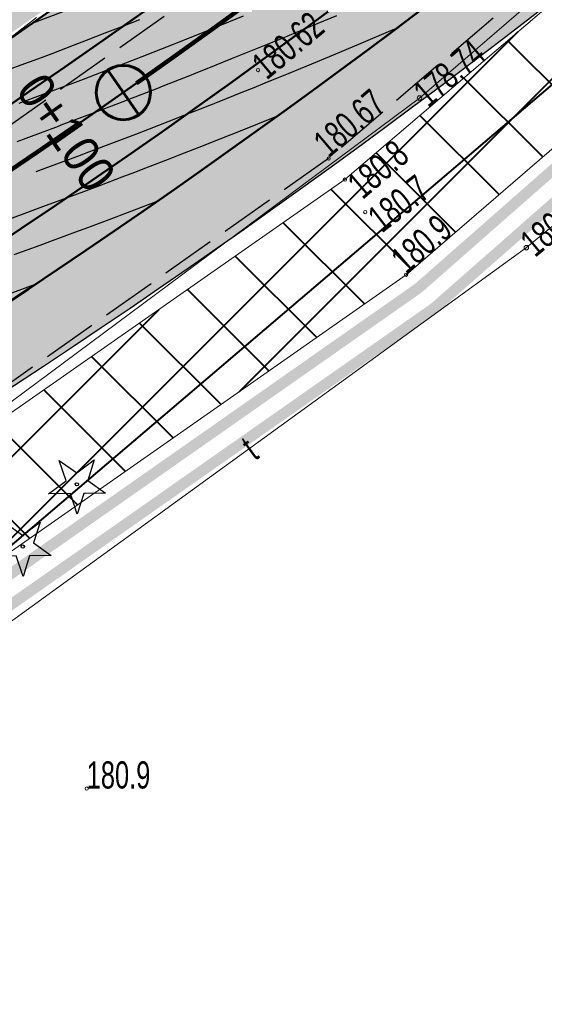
# Model space of a CAD drawing. Header units: metres. Extents: x 7429064 to 7431133, y 5709479 to 5714472.
# Tile 24 of 176: x 7429319 to 7429333, y 5709677 to 5709704. Entities that reach past the tile are written whole.
import ezdxf
from ezdxf.enums import TextEntityAlignment as Align

# ---------------------------------------------------------------- set-up
doc = ezdxf.new("R2010")
doc.units = ezdxf.units.M
for name, pattern in [('1', [0]), ('2_BUBZ02', [1.75, 1.25, -0.5]), ('2_KTJZ01', [2, 1.5, -0.5]), ('3_BUBZ02', [1.75, 1.25, -0.5]), ('3_KTJZ01', [2, 1.5, -0.5]), ('3_PTRW02', [0]), ('4_SUPT_01', [0]), ('4_SUPW_01', [0]), ('7_1', [0]), ('7_SUPT_01', [0]), ('7_SUPW_01', [0]), ('CENTER2', [1.125, 0.75, -0.125, 0.125, -0.125]), ('DASHED', [19.05, 12.7, -6.35]), ('HIDDEN', [0.375, 0.25, -0.125])]:
    doc.linetypes.add(name, pattern=pattern)
for name, color, linetype in [('_1_Mapa', 7, 'Continuous'), ('_1_X-REFY', 7, 'Continuous'), ('C-DROGI-SYTUACJA-ETYKIETY', 7, 'Continuous'), ('C-TEREN', 7, 'Continuous'), ('zzz.gaHSDomyslna', 7, 'Continuous')]:
    doc.layers.add(name, color=color, linetype=linetype)
doc.layers.add('_Brudnopis', color=22, linetype='Continuous', lineweight=50, plot=False)
for name, color, linetype, lineweight, true_color in [('_D_7_CZASOWE ZAJĘCIE_PRZEBUDOWA SIECI', 7, 'HIDDEN', 50, 0xd16900), ('DZIALKA_L_0', 7, '1', 40, 0x008000), ('HECZ DROGI ROWEROWE', 7, 'Continuous', 13, 0xff8a8a)]:
    doc.layers.add(name, color=color, linetype=linetype, lineweight=lineweight, true_color=true_color)
for name, color, linetype, lineweight in [('_D_7_TEREN NIEZBEDNY DLA OB_BUD', 252, 'HIDDEN', 50), ('_D_8_Wymiary', 7, 'Continuous', 20), ('_skarpy', 84, 'Continuous', 40), ('BUBZ_L_1', 252, '2_BUBZ02', 18), ('D_1_LINIA_KRAWĘŻNIK_BET_20_30 WYN 12 CM - III', 7, 'Continuous', 50), ('gaPoziome', 7, 'Continuous', 30), ('KRAWĘŻNIK BETONOWY 12_25 WYN 0 CM', 250, 'DASHED', 50), ('KTJZ_L_0', 252, '2_KTJZ01', 30), ('OBOP_T_0', 82, 'Continuous', 30), ('PTRW_L_1', 252, 'Continuous', 18), ('RTPW_T_0', 252, 'Continuous', 15), ('RTPW_T_1', 252, 'Continuous', 15), ('skarpa', 82, 'ŚLADY', 20), ('SUPT_E_T_0', 252, 'Continuous', 15), ('SUPT_L_0', 252, '4_SUPT_01', 18), ('SUPW_L_0', 252, '4_SUPW_01', 18), ('SUTT_T_0', 252, 'Continuous', 18), ('SUTW_T_0', 252, 'Continuous', 18)]:
    doc.layers.add(name, color=color, linetype=linetype, lineweight=lineweight)
doc.layers.add('D_1_LINIA_OBRZEŻE_BET_6x30cm - III', color=24, linetype='Continuous', lineweight=30, transparency=0.3)
for name, color, linetype, lineweight, true_color, transparency in [('D_2_HECZ_CHODNIK_KOSTKA', 7, 'Continuous', 0, 0xf7f588, 0.35), ('D_2_HECZ_JEZDNIA KR3- NOWA KONSTRUKCJA', 7, 'Continuous', 13, 0x99e6ff, 0.3), ('D_2_HECZ_JEZDNIA KR3- NOWA KONSTRUKCJA G4', 7, 'Continuous', 13, 0xbdbdbd, 0.3)]:
    doc.layers.add(name, color=color, linetype=linetype, lineweight=lineweight, true_color=true_color, transparency=transparency)
doc.styles.add('wym500', font='arial.ttf', dxfattribs={"width": 0.9, "height": 0.9})
doc.linetypes.add('ŚLADY', pattern='A,3.81,[130,ltypeshp.shx,S=6.35,R=0,X=0,Y=0],3.81', length=7.62)

# ---------------------------------------------------------------- blocks, each defined once
blk = doc.blocks.new('3_OBOP01_01')
at = {"linetype": 'Continuous'}
for p, q in [((-0.3012, 0.09375), (-0.4937, 0.6621)), ((-0.4937, 0.6621), (-0.0039, 0.31545)), ((-0.0039, 0.31545), (0.4771, 0.67415)), ((0.4771, 0.67415), (0.2988, 0.1012)), ((-0.78225, -0.26495), (-0.3012, 0.09375)), ((0.2988, 0.1012), (0.7886, -0.24545)), ((-0.18225, -0.2575), (-0.78225, -0.26495)), ((0.01025, -0.82585), (-0.18225, -0.2575)), ((0.1886, -0.2529), (0.01025, -0.82585)), ((0.7886, -0.24545), (0.1886, -0.2529))]:
    blk.add_line(p, q, dxfattribs=at)
blk.add_circle((0, 0), 0.045, dxfattribs=at)
blk = doc.blocks.new('3_RTPW02')
at = {"linetype": 'Continuous'}
blk.add_circle((0, 0), 0.045, dxfattribs=at)
blk = doc.blocks.new('3_RTPW01')
at = {"linetype": 'Continuous'}
blk.add_circle((0, 0), 0.045, dxfattribs=at)
blk = doc.blocks.new('7_SUPS01_07')
at = {"linetype": 'Continuous'}
blk.add_circle((0, 0), 0.0625, dxfattribs=at)
blk = doc.blocks.new('7_SUPS01_08')
at = {"linetype": 'Continuous'}
blk.add_circle((0, 0), 0.0625, dxfattribs=at)
blk = doc.blocks.new('X-ref_MDCP_Szara')
at = {"layer": 'BUBZ_L_1', "linetype": '3_BUBZ02'}
blk.add_line((7429321.95, 5709706.46), (7429310.74, 5709697.83), dxfattribs=at)
at = {"layer": 'DZIALKA_L_0', "linetype": '1'}
blk.add_line((7429408.88, 5709766.76), (7429315.02, 5709686.81), dxfattribs=at)
at = {"layer": 'KTJZ_L_0', "linetype": '3_KTJZ01'}
for p, q in [((7429350.04, 5709719.88), (7429327.24, 5709700.43)), ((7429311.67, 5709696.57), (7429323.43, 5709704.88)), ((7429327.24, 5709700.43), (7429314.78, 5709691.65))]:
    blk.add_line(p, q, dxfattribs=at)
at = {"layer": 'PTRW_L_1', "linetype": '3_PTRW02'}
for p, q in [((7429327.69, 5709699.85), (7429350.31, 5709719.17)), ((7429352, 5709716.72), (7429329.38, 5709697.22)), ((7429315.13, 5709691.08), (7429327.69, 5709699.85)), ((7429329.38, 5709697.22), (7429316.91, 5709688.49))]:
    blk.add_line(p, q, dxfattribs=at)
at = {"layer": 'SUPT_L_0', "linetype": '7_SUPT_01'}
for p, q in [((7429332.7, 5709697.97), (7429372.6, 5709731.07)), ((7429315, 5709685.14), (7429332.7, 5709697.97))]:
    blk.add_line(p, q, dxfattribs=at)
at = {"layer": 'SUPW_L_0', "linetype": '7_SUPW_01'}
for p, q in [((7429329.75, 5709702.1), (7429369.46, 5709736.3)), ((7429318.01, 5709693.37), (7429329.75, 5709702.1))]:
    blk.add_line(p, q, dxfattribs=at)
at = {"layer": 'SUPW_L_0', "linetype": '7_1'}
for p, q in [((7429329.75, 5709702.1), (7429369.46, 5709736.3)), ((7429318.01, 5709693.37), (7429329.75, 5709702.1))]:
    blk.add_line(p, q, dxfattribs=at)
at = {"layer": 'OBOP_T_0'}
for p in [(7429320.29, 5709691.437), (7429318.794, 5709689.719)]:
    blk.add_blockref('3_OBOP01_01', p, dxfattribs=at)
at = {"layer": 'RTPW_T_0'}
for p in [(7429327.69, 5709699.85), (7429328.25, 5709698.95), (7429329.38, 5709697.22), (7429320.56, 5709683.04)]:
    blk.add_blockref('3_RTPW01', p, dxfattribs=at)
at = {"layer": 'RTPW_T_1'}
for p in [(7429325.29, 5709702.87), (7429327.24, 5709700.43)]:
    blk.add_blockref('3_RTPW02', p, dxfattribs=at)
at = {"layer": 'SUTT_T_0'}
blk.add_blockref('7_SUPS01_07', (7429332.7, 5709697.97), dxfattribs=at)
at = {"layer": 'SUTW_T_0'}
blk.add_blockref('7_SUPS01_08', (7429329.75, 5709702.1), dxfattribs=at)
at = {"layer": 'RTPW_T_0', "width": 0.7}
for s, rotation, p in [('180.8', 40.501, (7429327.69, 5709699.85)), ('180.7', 37.6079, (7429328.25, 5709698.95))]:
    blk.add_text(s, height=0.75, rotation=rotation, dxfattribs=at).set_placement(p, align=Align.TOP_LEFT)
blk.add_text('180.9', height=0.75, rotation=40.7636, dxfattribs=at).set_placement((7429329.38, 5709697.22))
blk.add_text('180.9', height=0.75, dxfattribs=at).set_placement((7429320.56, 5709683.04))
at = {"layer": 'RTPW_T_1', "width": 0.7}
blk.add_text('180.62', height=0.75, rotation=39.7859, dxfattribs=at).set_placement((7429325.29, 5709702.87), align=Align.MIDDLE_LEFT)
blk.add_text('180.67', height=0.75, rotation=40.4665, dxfattribs=at).set_placement((7429327.24, 5709700.43))
at = {"layer": 'SUPT_E_T_0', "width": 0.7}
blk.add_text('t', height=0.75, rotation=35.9368, dxfattribs=at).set_placement((7429325.058, 5709692.43), align=Align.MIDDLE)
at = {"layer": 'SUTT_T_0', "width": 0.7}
blk.add_text('180.0', height=0.75, rotation=39.8513, dxfattribs=at).set_placement((7429332.7, 5709697.97), align=Align.MIDDLE_LEFT)
at = {"layer": 'SUTW_T_0', "width": 0.7}
blk.add_text('178.74', height=0.75, rotation=39.9976, dxfattribs=at).set_placement((7429329.75, 5709702.1), align=Align.MIDDLE_LEFT)
blk = doc.blocks.new('*U273')
at = {"layer": 'zzz.gaHSDomyslna', "color": 140}
for points in [[(36.431, 20.771, 0.12, 0.12, 0.004545), (39.68, 23.104, 0.12, 0.12, 0)], [(31.479, 17.383, 0.12, 0.12, 0.004545), (34.791, 19.627, 0.12, 0.12, 0)]]:
    blk.add_lwpolyline(points, format="xyseb", dxfattribs=at)
blk = doc.blocks.new('*U212')
at = {"layer": 'zzz.gaHSDomyslna', "color": 140}
blk.add_lwpolyline([(0, 0, 0.24, 0.24, 0.067069), (48.758, 31.23, 0.24, 0.24, 0), (144.584, 112.538, 0.24, 0.24, 0)], format="xyseb", dxfattribs=at)
blk = doc.blocks.new('X-ref_SOR')
at = {"layer": 'gaPoziome'}
for name, p in [('*U212', (7429286.754, 5709685.827)), ('*U273', (7429285.501, 5709681.735))]:
    blk.add_blockref(name, p, dxfattribs=at)
blk = doc.blocks.new('x-ref_warstwice')
at = {"layer": 'C-TEREN', "color": 46, "linetype": 'Continuous', "lineweight": 30}
for p, q in [((7429329.014, 5709703.978, 180.7), (7429328.062, 5709703.575, 180.7)), ((7429329.022, 5709703.981, 180.7), (7429329.014, 5709703.978, 180.7)), ((7429329.116, 5709704.022, 180.7), (7429329.022, 5709703.981, 180.7)), ((7429328.062, 5709703.575, 180.7), (7429327.253, 5709703.236, 180.7)), ((7429326.92, 5709703.099, 180.7), (7429326.138, 5709702.777, 180.7)), ((7429327.1, 5709703.173, 180.7), (7429326.92, 5709703.099, 180.7)), ((7429327.253, 5709703.236, 180.7), (7429327.1, 5709703.173, 180.7)), ((7429326.138, 5709702.777, 180.7), (7429325.474, 5709702.506, 180.7)), ((7429325.175, 5709702.385, 180.7), (7429324.82, 5709702.244, 180.7)), ((7429325.474, 5709702.506, 180.7), (7429325.175, 5709702.385, 180.7)), ((7429324.82, 5709702.244, 180.7), (7429324.211, 5709701.999, 180.7)), ((7429323.693, 5709701.793, 180.7), (7429323.246, 5709701.617, 180.7)), ((7429324.211, 5709701.999, 180.7), (7429323.693, 5709701.793, 180.7)), ((7429323.246, 5709701.617, 180.7), (7429322.802, 5709701.443, 180.7)), ((7429322.28, 5709701.241, 180.7), (7429321.91, 5709701.097, 180.7)), ((7429322.802, 5709701.443, 180.7), (7429322.28, 5709701.241, 180.7)), ((7429321.91, 5709701.097, 180.7), (7429321.314, 5709700.869, 180.7)), ((7429321.314, 5709700.869, 180.7), (7429320.608, 5709700.603, 180.7)), ((7429320.347, 5709700.503, 180.7), (7429319.553, 5709700.207, 180.7)), ((7429320.608, 5709700.603, 180.7), (7429320.347, 5709700.503, 180.7)), ((7429319.379, 5709700.142, 180.7), (7429319.156, 5709700.06, 180.7)), ((7429319.553, 5709700.207, 180.7), (7429319.379, 5709700.142, 180.7))]:
    blk.add_line(p, q, dxfattribs=at)
at = {"layer": 'C-TEREN', "color": 42, "linetype": 'HIDDEN', "lineweight": 25, "ltscale": 10}
for points, elevation in [([(7429319.082, 5709704.174), (7429319.914, 5709704.489)], 180.62), ([(7429315.804, 5709701.939), (7429316.732, 5709702.273), (7429316.817, 5709702.304), (7429317.69, 5709702.621), (7429318.427, 5709702.893), (7429318.646, 5709702.975), (7429319.309, 5709703.223), (7429319.602, 5709703.333), (7429320.192, 5709703.557), (7429320.558, 5709703.697), (7429321.073, 5709703.895), (7429321.512, 5709704.065), (7429322.029, 5709704.269)], 180.64), ([(7429318.696, 5709701.958), (7429319.213, 5709702.151), (7429319.583, 5709702.289), (7429320.173, 5709702.512), (7429320.469, 5709702.624), (7429321.132, 5709702.878), (7429321.355, 5709702.964), (7429322.09, 5709703.249), (7429322.956, 5709703.59), (7429323.048, 5709703.625), (7429323.998, 5709704.004), (7429324.004, 5709704.007), (7429324.01, 5709704.009), (7429324.076, 5709704.036), (7429324.892, 5709704.365)], 180.66), ([(7429318.638, 5709700.904), (7429318.816, 5709700.968), (7429318.966, 5709701.023), (7429319.78, 5709701.327), (7429319.857, 5709701.356), (7429320.743, 5709701.691), (7429320.747, 5709701.692), (7429320.794, 5709701.71), (7429321.636, 5709702.032), (7429321.706, 5709702.059), (7429322.523, 5709702.376), (7429322.668, 5709702.433), (7429323.41, 5709702.725), (7429323.629, 5709702.812), (7429323.887, 5709702.916), (7429324.59, 5709703.196), (7429325.183, 5709703.435), (7429325.549, 5709703.585), (7429325.98, 5709703.763), (7429326.508, 5709703.979), (7429326.953, 5709704.163), (7429327.466, 5709704.378)], 180.68), ([(7429325.833, 5709701.604), (7429325.766, 5709701.576), (7429325.76, 5709701.574), (7429325.754, 5709701.572), (7429324.793, 5709701.185), (7429323.976, 5709700.861), (7429323.824, 5709700.801), (7429323.081, 5709700.51), (7429322.855, 5709700.422), (7429322.184, 5709700.163), (7429321.884, 5709700.048), (7429321.529, 5709699.914), (7429320.913, 5709699.679), (7429320.47, 5709699.514), (7429319.942, 5709699.315), (7429319.411, 5709699.12), (7429318.969, 5709698.956), (7429318.35, 5709698.732)], 180.72), ([(7429322.506, 5709699.247), (7429322.459, 5709699.228), (7429322.455, 5709699.227), (7429322.45, 5709699.225), (7429321.48, 5709698.855), (7429321.388, 5709698.821), (7429320.505, 5709698.489), (7429320.325, 5709698.423), (7429319.529, 5709698.127), (7429319.261, 5709698.031), (7429318.552, 5709697.771)], 180.74), ([(7429319.137, 5709696.951), (7429319.107, 5709696.94), (7429319.105, 5709696.939), (7429318.126, 5709696.586)], 180.76)]:
    blk.add_lwpolyline(points, dxfattribs=dict(at, elevation=elevation))
blk = doc.blocks.new('kilometraz')
at = {"linetype": 'ByBlock', "lineweight": -2}
blk.add_hatch(color=0, dxfattribs=at).paths.add_polyline_path([(0, -0.5, 0.414214), (0.5, 0, 0.414214), (0, 0.5)])
at = {"color": 0, "linetype": 'ByBlock', "lineweight": -2}
blk.add_line((0, 0.5), (0, -0.5), dxfattribs=at)
blk.add_circle((0, 0), 0.5, dxfattribs=at)
blk = doc.blocks.new('OŚ_Dąbrowskiego_1')
at = {"layer": '_D_8_Wymiary', "color": 1, "linetype": 'CENTER2', "lineweight": 35, "flags": 128}
blk.add_lwpolyline([(7429230.998, 5709660.664), (7429273.145, 5709676.622, 0.085629), (7429337.582, 5709714.618), (7429502.301, 5709854.381), (7429714.669, 5710036.139), (7429868.111, 5710165.952)], format="xyb", dxfattribs=at)
at = {"layer": 'C-DROGI-SYTUACJA-ETYKIETY', "color": 7, "linetype": 'Continuous', "lineweight": 60, "xscale": 1.5, "yscale": 1.5, "zscale": 1.5, "rotation": 35.04393820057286}
blk.add_blockref('kilometraz', (7429321.571, 5709702.252), dxfattribs=at)
at = {"layer": 'C-DROGI-SYTUACJA-ETYKIETY', "color": 7, "linetype": 'Continuous', "lineweight": -3, "insert": (7429319.575, 5709700.853), "char_height": 1, "attachment_point": 8, "rotation": 305.0439, "style": 'wym500'}
blk.add_mtext('0+100', dxfattribs=at)

msp = doc.modelspace()

# ---------------------------------------------------------------- hatches: boundary and pattern name
at = {"layer": '_skarpy'}
h = msp.add_hatch(dxfattribs=at)
h.set_pattern_fill('ANSI37', color=256, scale=0.5)
h.set_pattern_definition([(45, (22026.314, 8309.6793), (-1.12253201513, 1.12253201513), []), (135, (22026.314, 8309.6793), (-1.12253201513, -1.12253201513), [])])
h.paths.add_polyline_path([(7429315.13, 5709691.08), (7429301.44, 5709683.62), (7429296.15, 5709681.14), (7429297.12, 5709678.84), (7429302.68, 5709680.36), (7429311.614, 5709685.659), (7429316.91, 5709688.49), (7429329.38, 5709697.22), (7429352, 5709716.72), (7429362.81, 5709726.6), (7429361.13, 5709728.54), (7429350.31, 5709719.17), (7429327.69, 5709699.85)])
at = {"layer": 'D_2_HECZ_CHODNIK_KOSTKA', "transparency": 33554585}
h = msp.add_hatch(color=256, dxfattribs=at)
h.dxf.hatch_style = 1
edge = h.paths.add_edge_path()
edge.add_line((7429397.755, 5709761.543), (7429398.682, 5709762.329))
edge.add_arc((7429400.893, 5709757.845), 5, 116.2446, 130.3144)
edge.add_line((7429397.658, 5709761.657), (7429354.505, 5709725.042))
edge.add_line((7429354.505, 5709725.042), (7429339.523, 5709712.33))
edge.add_arc((7429194.822, 5709882.942), 223.711, 294.66533, 310.3021, ccw=False)
edge.add_arc((7429290.685, 5709674.19), 6, 114.6653, 169.481)
edge.add_line((7429284.786, 5709675.285), (7429285.343, 5709675.497))
edge.add_arc((7429290.685, 5709674.19), 5.5, 114.6653, 166.2461, ccw=False)
edge.add_line((7429288.39, 5709679.188), (7429288.635, 5709678.64))
edge.add_arc((7429290.685, 5709674.19), 4.9, 114.7369, 161.2456)
edge.add_line((7429286.045, 5709675.765), (7429287.318, 5709676.25))
edge.add_line((7429287.318, 5709676.25), (7429289.254, 5709677.949))
edge.add_arc((7429195.246, 5709882.369), 225, 294.69669, 310.31443)
edge.add_line((7429340.817, 5709710.805), (7429355.799, 5709723.517))
edge.add_line((7429355.799, 5709723.517), (7429398.725, 5709759.94))
edge.add_line((7429398.725, 5709759.94), (7429403.432, 5709761.977))
edge.add_arc((7429400.893, 5709757.845), 4.85, 58.4217, 130.3144)
at = {"layer": 'D_2_HECZ_JEZDNIA KR3- NOWA KONSTRUKCJA'}
h = msp.add_hatch(color=256, dxfattribs=at)
h.dxf.hatch_style = 1
edge = h.paths.add_edge_path()
edge.add_arc((7429610.557, 5709990.469), 30, 310.559, 314.2935)
edge.add_arc((7429610.557, 5709990.469), 30, 314.2935, 325.3941)
edge.add_line((7429635.249, 5709973.431), (7429635.899, 5709972.672))
edge.add_line((7429635.899, 5709972.672), (7429667.702, 5709999.89))
edge.add_line((7429667.702, 5709999.89), (7429675.246, 5710006.347))
edge.add_line((7429675.246, 5710006.347), (7429712.724, 5710038.423))
edge.add_line((7429712.724, 5710038.423), (7429823.828, 5710132.378))
edge.add_line((7429823.828, 5710132.378), (7429834.316, 5710141.377))
edge.add_line((7429834.316, 5710141.377), (7429846.156, 5710151.524))
edge.add_line((7429846.156, 5710151.524), (7429850.099, 5710146.734))
edge.add_line((7429850.099, 5710146.734), (7429838.187, 5710136.85))
edge.add_line((7429838.187, 5710136.85), (7429827.698, 5710127.833))
edge.add_line((7429827.698, 5710127.833), (7429716.613, 5710033.854))
edge.add_line((7429716.613, 5710033.854), (7429633.474, 5709962.699))
edge.add_arc((7429636.726, 5709958.9), 5, 130.559, 193.2571)
edge.add_line((7429631.859, 5709957.753), (7429636.051, 5709939.958))
edge.add_line((7429636.051, 5709939.958), (7429630.653, 5709938.888))
edge.add_line((7429630.653, 5709938.888), (7429629.491, 5709943.821))
edge.add_arc((7429623.651, 5709942.445), 6, 13.2571, 130.559)
edge.add_line((7429619.749, 5709947.003), (7429619.729, 5709946.986))
edge.add_line((7429619.729, 5709946.986), (7429617.779, 5709949.265))
edge.add_line((7429617.779, 5709949.265), (7429606.383, 5709939.512))
edge.add_line((7429606.383, 5709939.512), (7429594.274, 5709929.149))
edge.add_line((7429594.274, 5709929.149), (7429594.825, 5709928.314))
edge.add_line((7429594.825, 5709928.314), (7429589.708, 5709924.935))
edge.add_arc((7429606.237, 5709899.9), 30, 123.434, 130.559)
edge.add_line((7429586.73, 5709922.692), (7429529.23, 5709873.48))
edge.add_line((7429529.23, 5709873.48), (7429502.179, 5709850.343))
edge.add_line((7429502.179, 5709850.343), (7429339.523, 5709712.33))
edge.add_arc((7429194.822, 5709882.942), 223.711, 294.66533, 310.3021, ccw=False)
edge.add_arc((7429190.304, 5709894.737), 236.317, 290.79615, 294.46753, ccw=False)
edge.add_line((7429274.207, 5709673.816), (7429245.41, 5709663.13))
edge.add_line((7429245.41, 5709663.13), (7429242.106, 5709661.907))
edge.add_line((7429242.106, 5709661.907), (7429240.354, 5709666.717))
edge.add_line((7429240.354, 5709666.717), (7429244.254, 5709668.201))
edge.add_line((7429244.254, 5709668.201), (7429272.082, 5709679.428))
edge.add_arc((7429195.246, 5709882.369), 217, 290.73736, 310.31443)
edge.add_line((7429335.641, 5709716.905), (7429500.355, 5709856.664))
edge.add_line((7429500.355, 5709856.664), (7429629.269, 5709966.997))
edge.add_line((7429629.269, 5709966.997), (7429630.064, 5709967.677))
at = {"layer": 'D_2_HECZ_JEZDNIA KR3- NOWA KONSTRUKCJA G4'}
h = msp.add_hatch(color=256, dxfattribs=at)
h.dxf.hatch_style = 1
edge = h.paths.add_edge_path()
edge.add_line((7429364.863, 5709745.792), (7429431.778, 5709802.569))
edge.add_line((7429431.778, 5709802.569), (7429431.696, 5709803.653))
edge.add_line((7429431.696, 5709803.653), (7429333.053, 5709719.955))
edge.add_arc((7429195.246, 5709882.369), 213, 294.72333, 310.31443, ccw=False)
edge.add_line((7429284.33, 5709688.893), (7429284.698, 5709688.094))
edge.add_arc((7429195.216, 5709882.43), 213.948, 294.72369, 310.31054)
edge.add_line((7429333.625, 5709719.284), (7429364.863, 5709745.792))
at = {"layer": 'HECZ DROGI ROWEROWE'}
h = msp.add_hatch(color=256, dxfattribs=at)
h.dxf.hatch_style = 1
edge = h.paths.add_edge_path()
edge.add_arc((7429796.82, 5710136.433), 20.404, 308.0322, 334.2528)
edge.add_arc((7429835.93, 5710116.897), 23.318, 143.7897, 152.7624, ccw=False)
edge.add_arc((7429839.325, 5710112.767), 28.527, 132.1511, 141.1238, ccw=False)
edge.add_line((7429820.181, 5710133.917), (7429834.124, 5710145.713))
edge.add_arc((7429837.354, 5710141.896), 5, 102.0154, 130.2315, ccw=False)
edge.add_line((7429836.313, 5710146.786), (7429842.063, 5710148.01))
edge.add_line((7429842.063, 5710148.01), (7429845.234, 5710150.73))
edge.add_line((7429845.234, 5710150.73), (7429843.045, 5710150.264))
edge.add_arc((7429842.629, 5710152.22), 2, 169.0596, 282.0154, ccw=False)
edge.add_line((7429840.665, 5710152.6), (7429846.908, 5710184.895))
edge.add_arc((7429848.38, 5710184.61), 1.5, 109.3988, 169.0596, ccw=False)
edge.add_line((7429847.882, 5710186.025), (7429848.854, 5710186.367))
edge.add_line((7429848.854, 5710186.367), (7429847.265, 5710191.424))
edge.add_line((7429847.265, 5710191.424), (7429846.903, 5710192.479))
edge.add_line((7429846.903, 5710192.479), (7429845.675, 5710198.449))
edge.add_arc((7429825.958, 5710195.082), 20.002, -10.9391, 9.6882, ccw=False)
edge.add_line((7429845.597, 5710191.287), (7429839.403, 5710159.242))
edge.add_arc((7429819.766, 5710163.038), 20, 310.2315, 349.0596, ccw=False)
edge.add_line((7429832.684, 5710147.769), (7429817.64, 5710135.042))
edge.add_arc((7429832.495, 5710117.483), 23, 130.2315, 151.7604)
edge.add_arc((7429794.613, 5710137.829), 20, 310.2315, 331.7604, ccw=False)
edge.add_line((7429807.531, 5710122.56), (7429710.78, 5710040.708))
edge.add_line((7429710.78, 5710040.708), (7429674.341, 5710009.522))
edge.add_arc((7429663.288, 5710022.437), 17, 303.434, 310.559, ccw=False)
edge.add_line((7429672.654, 5710008.25), (7429665.175, 5710003.312))
edge.add_arc((7429654.155, 5710020.002), 20, 287.2523, 303.434, ccw=False)
edge.add_line((7429660.087, 5710000.902), (7429655.396, 5709999.445))
edge.add_arc((7429662.069, 5709977.958), 22.5, 107.2523, 130.559)
edge.add_line((7429647.439, 5709995.052), (7429638.424, 5709987.337))
edge.add_arc((7429653.054, 5709970.242), 22.5, 130.559, 144.5953)
edge.add_line((7429634.715, 5709983.278), (7429621.962, 5709965.306))
edge.add_arc((7429606.364, 5709977.009), 19.5, 310.559, 323.1201, ccw=False)
edge.add_line((7429619.043, 5709962.194), (7429498.409, 5709858.948))
edge.add_line((7429498.409, 5709858.948), (7429409.747, 5709783.718))
edge.add_line((7429409.747, 5709783.718), (7429333.7, 5709719.193))
edge.add_arc((7429195.246, 5709882.369), 214, 294.99294, 310.31443, ccw=False)
edge.add_line((7429285.662, 5709688.408), (7429286.787, 5709685.755))
edge.add_arc((7429195.216, 5709882.43), 216.948, 294.96649, 310.31053)
edge.add_line((7429335.566, 5709716.997), (7429500.277, 5709856.756))
edge.add_line((7429500.277, 5709856.756), (7429621.38, 5709960.403))
edge.add_line((7429621.38, 5709960.403), (7429627.625, 5709965.748))
edge.add_line((7429627.625, 5709965.748), (7429629.904, 5709967.698))
edge.add_line((7429629.904, 5709967.698), (7429629.179, 5709968.529))
edge.add_arc((7429630.687, 5709969.843), 2, 144.5953, 221.0823, ccw=False)
edge.add_line((7429629.056, 5709971.002), (7429636.752, 5709981.829))
edge.add_arc((7429653.054, 5709970.242), 20, 130.559, 144.5953, ccw=False)
edge.add_line((7429640.049, 5709985.437), (7429649.631, 5709993.62))
edge.add_arc((7429662.069, 5709977.958), 20, 107.2523, 128.4533, ccw=False)
edge.add_line((7429656.137, 5709997.058), (7429665.185, 5709999.868))
edge.add_line((7429665.185, 5709999.868), (7429673.721, 5710005.504))
edge.add_arc((7429657.258, 5710030.439), 29.88, 303.434, 310.559)
edge.add_line((7429676.687, 5710007.738), (7429712.64, 5710038.509))
edge.add_line((7429712.64, 5710038.509), (7429809.391, 5710120.361))
edge.add_line((7429809.391, 5710120.361), (7429809.391, 5710120.361))

# ---------------------------------------------------------------- linework, layer by layer
at = {"layer": '_Brudnopis', "flags": 128}
for points in [[(7429230.998, 5709660.664), (7429273.145, 5709676.622, 0.085605), (7429337.585, 5709714.618), (7429368.823, 5709741.125), (7429502.301, 5709854.381), (7429714.669, 5710036.139), (7429868.111, 5710165.952)], [(7429230.466, 5709662.067), (7429272.613, 5709678.025, 0.085605), (7429336.614, 5709715.761), (7429367.852, 5709742.269)], [(7429231.529, 5709659.262), (7429273.676, 5709675.219, 0.085605), (7429338.555, 5709713.474), (7429369.793, 5709739.982)]]:
    msp.add_lwpolyline(points, format="xyb", dxfattribs=at)
at = {"layer": '_D_7_CZASOWE ZAJĘCIE_PRZEBUDOWA SIECI', "ltscale": 10, "const_width": 0.3, "flags": 128}
msp.add_lwpolyline([(7429296.236, 5709679.65), (7429296.811, 5709678.287), (7429302.871, 5709679.893), (7429317.178, 5709688.067), (7429329.723, 5709696.856), (7429363.513, 5709726.552), (7429362.733, 5709727.452)], dxfattribs=at)
at = {"layer": '_D_7_TEREN NIEZBEDNY DLA OB_BUD', "ltscale": 10, "const_width": 0.3, "flags": 128}
msp.add_lwpolyline([(7429838.642, 5710133.498), (7429838.163, 5710130.983), (7429669.785, 5709988.07), (7429674.221, 5709982.833), (7429665.132, 5709974.906), (7429667.705, 5709971.871), (7429662.832, 5709967.707), (7429665.637, 5709964.494), (7429637.109, 5709939.516), (7429616.438, 5709933.991), (7429410.711, 5709758.425), (7429398.46, 5709756.965), (7429363.725, 5709727.377), (7429364.497, 5709726.485), (7429330.157, 5709696.304), (7429317.553, 5709687.475), (7429303.139, 5709679.24), (7429296.402, 5709677.454), (7429295.854, 5709678.755), (7429285.213, 5709675.171), (7429285.468, 5709665.629), (7429278.469, 5709665.47), (7429278.347, 5709670.061), (7429254.481, 5709660.887), (7429229.937, 5709651.368), (7429224.487, 5709665.833), (7429244.657, 5709675.131), (7429249.847, 5709679.192), (7429269.079, 5709686.95), (7429282.549, 5709692.752), (7429296.468, 5709699.803), (7429307.464, 5709706.348), (7429318.986, 5709714.248), (7429330.313, 5709723.204), (7429495.004, 5709862.943), (7429615.273, 5709965.877), (7429632.42, 5709989.108), (7429648.373, 5710002.762), (7429661.377, 5710006.8), (7429669.911, 5710012.64), (7429707.476, 5710044.593), (7429834.508, 5710152.316), (7429838.121, 5710158.939), (7429844.755, 5710193.28), (7429843.741, 5710206.48), (7429852.314, 5710203.598), (7429849.368, 5710188.375), (7429850.227, 5710185.684), (7429848.746, 5710185.163), (7429846.827, 5710175.247), (7429842.58, 5710153.283), (7429856.534, 5710164.104), (7429864.199, 5710154.59)], close=True, dxfattribs=at)
at = {"layer": '_skarpy', "flags": 128}
for points in [[(7429331.242, 5709722.09, -0.068134), (7429283.159, 5709691.436, -0.068134)], [(7429331.888, 5709721.328, -0.068134), (7429283.578, 5709690.528, -0.068134)], [(7429332.406, 5709720.718, -0.068134), (7429283.912, 5709689.801, -0.068134)], [(7429333.053, 5709719.955, -0.068134), (7429284.33, 5709688.893)]]:
    msp.add_lwpolyline(points, format="xyb", dxfattribs=at)
at = {"layer": 'D_1_LINIA_KRAWĘŻNIK_BET_20_30 WYN 12 CM - III'}
msp.add_lwpolyline([(7429288.181, 5709679.642, 0.068334), (7429339.523, 5709712.33), (7429354.505, 5709725.042)], format="xyb", dxfattribs=at)
at = {"layer": 'D_1_LINIA_OBRZEŻE_BET_6x30cm - III', "flags": 128}
msp.add_lwpolyline([(7429289.254, 5709677.949, 0.068251), (7429340.817, 5709710.805), (7429355.799, 5709723.517), (7429398.725, 5709759.94), (7429403.599, 5709762.049)], format="xyb", dxfattribs=at)
at = {"layer": 'KRAWĘŻNIK BETONOWY 12_25 WYN 0 CM', "ltscale": 0.1, "flags": 128}
for points in [[(7429622.219, 5709965.698, -0.061321), (7429618.922, 5709962.09), (7429498.409, 5709858.948), (7429333.7, 5709719.193, -0.068134), (7429284.749, 5709687.985)], [(7429430.515, 5709797.405), (7429335.641, 5709716.905, -0.067069), (7429286.838, 5709685.646)]]:
    msp.add_lwpolyline(points, format="xyb", dxfattribs=at)
at = {"layer": 'skarpa', "ltscale": 0.04}
for points in [[(7429331.565, 5709721.709, -0.068134), (7429283.368, 5709690.982, -0.068134)], [(7429332.73, 5709720.336, -0.068134), (7429284.121, 5709689.347, -0.068134)]]:
    msp.add_lwpolyline(points, format="xyb", dxfattribs=at)

# ---------------------------------------------------------------- block references
at = {"layer": '_1_Mapa'}
msp.add_blockref('X-ref_MDCP_Szara', (0, 0), dxfattribs=at)
at = {"layer": '_1_X-REFY'}
for name in ['X-ref_SOR', 'OŚ_Dąbrowskiego_1', 'x-ref_warstwice']:
    msp.add_blockref(name, (0, 0), dxfattribs=at)

doc.saveas('drawing.dxf')
